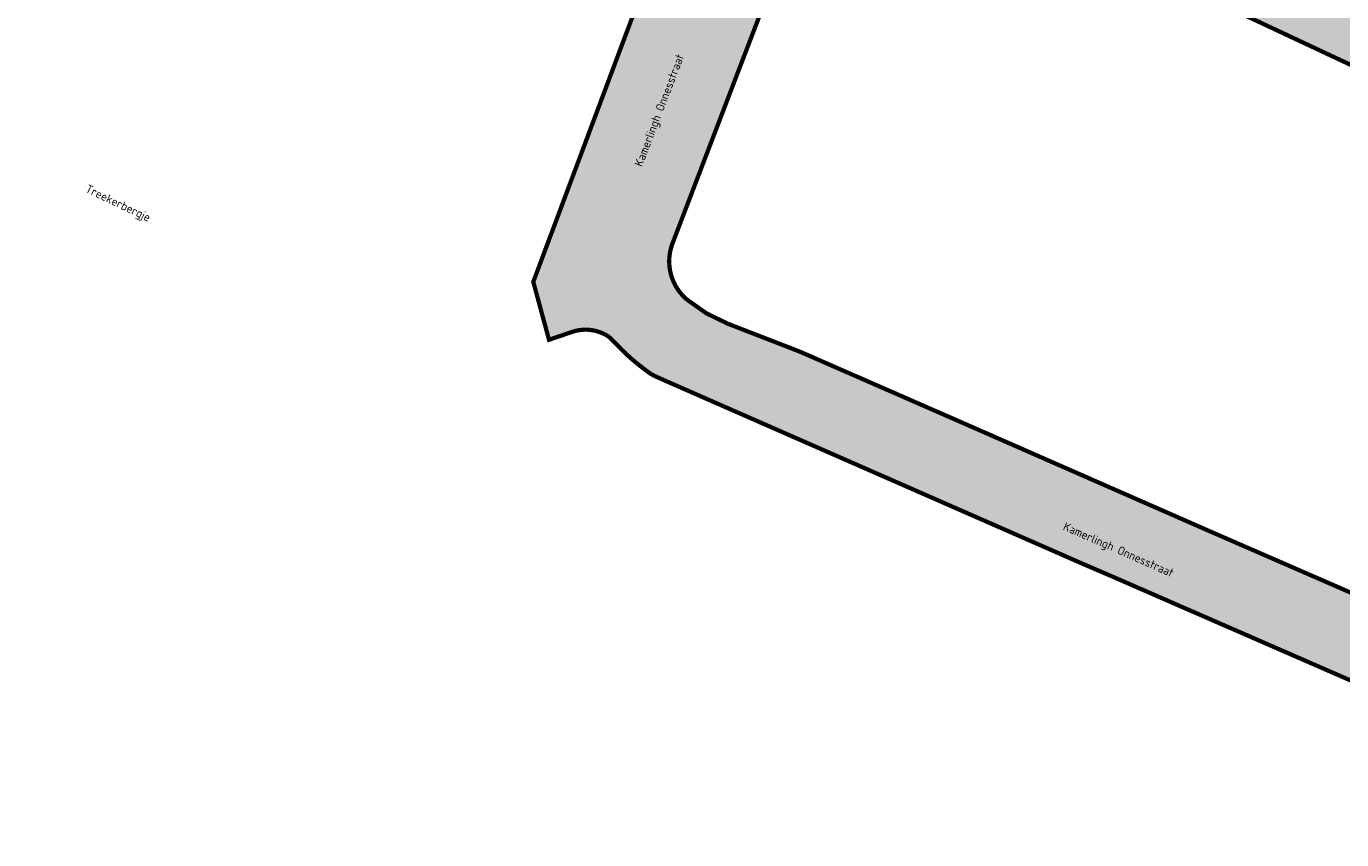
# Model space of a CAD drawing. Header units: metres. Extents: x 154159 to 155375, y 460880 to 461395.
# Tile 3 of 10: x 154377 to 154533, y 460996 to 461092. Entities that reach past the tile are written whole.
import ezdxf

# ---------------------------------------------------------------- set-up
doc = ezdxf.new("R2010")
doc.units = ezdxf.units.M
doc.header["$MEASUREMENT"] = 0
doc.layers.add('B-WE-OG-BEBOUWING_STRAATNAAM-T35', color=10, linetype='Continuous', lineweight=18)
doc.layers.add('N-WE-KG-SYSTEEMGRENS-A', color=253, linetype='Continuous', lineweight=50)
doc.layers.add('N-WE-KG-SYSTEEMGRENS-G', color=7, linetype='Continuous', lineweight=50, true_color=0xeb00b0)
doc.styles.add('NLCS-ISO-M100-T25', font='NLCS-ISO.ttf')

msp = doc.modelspace()

# ---------------------------------------------------------------- hatches: boundary and pattern name
at = {"layer": 'N-WE-KG-SYSTEEMGRENS-A'}
h = msp.add_hatch(color=256, dxfattribs=at)
h.dxf.hatch_style = 1
h.paths.add_polyline_path([(154622.58, 461159.35), (154574.57, 461153.84), (154574.01, 461157.87), (154571.37, 461185.26), (154568.98, 461206.77, -0.271178), (154573.14, 461215.69), (154574.91, 461216.64), (154576.67, 461217.31), (154577.38, 461217.45), (154576.76, 461220.7), (154573.81, 461220.09), (154548.95, 461214.91), (154549.61, 461211.71), (154550.74, 461211.93), (154553.24, 461211.89), (154554.66, 461211.43), (154556.17, 461210.23), (154557.08, 461209.1), (154557.47, 461208.19), (154558.53, 461206.4), (154559.39, 461203.39), (154560.17, 461196.04), (154560.67, 461189.55), (154564.41, 461154.31), (154566.96, 461129.57), (154567.56, 461123.44), (154568.91, 461109.67), (154558.02, 461102.76), (154537.22, 461136.04), (154536.28, 461137.42), (154521.77, 461160.97), (154518.04, 461167.22), (154513.06, 461175.26), (154508.94, 461181.65), (154508.21, 461182.66), (154507.61, 461182.88), (154506.28, 461185.08, -0.061036), (154502.5, 461193.23, -0.414874), (154507.99, 461203.39), (154507.31, 461206.82), (154505.62, 461206.49), (154503.95, 461206.04), (154502.17, 461205.55), (154501.23, 461205.2), (154482.63, 461202.9), (154480.34, 461203.36), (154478.75, 461203.78), (154476.8, 461199.09), (154476.92, 461199.05), (154478.01, 461198.42), (154480.35, 461196.5), (154485.24, 461188.89), (154499.32, 461166.07), (154511.39, 461146.54), (154518.13, 461136.24), (154530.88, 461115.52, -0.221252), (154531.07, 461109.74, -0.05532), (154530.31, 461108.41, -0.354652), (154522.26, 461106.62), (154521.46, 461106.87), (154500.87, 461116.55), (154500.08, 461116.88), (154484.71, 461124.24), (154463.86, 461134.21), (154420.17, 461154.9), (154397.64, 461165.72), (154395.45, 461166.68), (154392.25, 461168.62, -0.282488), (154390.18, 461175.01), (154409.82, 461221.44), (154410.39, 461222.64), (154411.25, 461223.82), (154412.21, 461224.54), (154413.33, 461224.94), (154414.61, 461225.19), (154415.81, 461225.2), (154417.02, 461224.92), (154419.11, 461229.69), (154400.17, 461237.93), (154397.87, 461232.82), (154398.67, 461232.05), (154399.06, 461231.46), (154399.34, 461230.78), (154399.51, 461229.95), (154399.36, 461228.7), (154398.87, 461226.64), (154397.64, 461223.75), (154391.34, 461208.98), (154386.46, 461197.72), (154382.33, 461188.44), (154379.85, 461182.94), (154378.2, 461179.24, 0.379901), (154386.3, 461157.64), (154394.65, 461153.65), (154413.1, 461144.87), (154437.52, 461133.29), (154440.64, 461131.73), (154452.18, 461125.98), (154453.79, 461125.17, -0.042685), (154456.01, 461123.6, -0.198046), (154457.71, 461119.67, -0.064607), (154456.9, 461115.26), (154436.99, 461062.01), (154438.85, 461055.15), (154441.6, 461056.09, -0.234201), (154445.92, 461055.51), (154446.68, 461054.77, 0.036008), (154449.32, 461052.29), (154450.75, 461051.2), (154451.31, 461050.88), (154452.81, 461050.21), (154502.16, 461028.55), (154505.58, 461027.08), (154536.55, 461013.56, 0.136693), (154534.32, 461015.61), (154546.72, 461010.3), (154550.63, 461008.54), (154562.03, 461003.72), (154566.39, 461002.09), (154573.88, 461000.02, 0.059524), (154593.6, 460998.08, 0.005404), (154609.25, 460997.73, -0.017743), (154619.49, 460997.25), (154619.79, 460997.23), (154619.92, 460996.21), (154621.34, 460996.12, 0.036223), (154633.01, 460996.28, 0.123157), (154643.86, 460999.99), (154672.52, 461016.22, -0.506453), (154675.13, 461015.41), (154675.23, 461015.05), (154675.77, 461014.05), (154684.7, 461011.44), (154687.61, 461023.01), (154695.57, 461044.83), (154698.05, 461082.62), (154693.22, 461112.02), (154693.13, 461128.73), (154694.87, 461159.93), (154704.69, 461196.02), (154706.71, 461209.21), (154710.74, 461236.54), (154726.19, 461235.52), (154746.49, 461236.79), (154757.35, 461247.1), (154739.06, 461255.44), (154735.86, 461259.89), (154731.86, 461257.28), (154725.97, 461253.77), (154725.21, 461253.38), (154722.55, 461252.07), (154723.47, 461250.19, -0.057377), (154711.77, 461245.94), (154710.81, 461245.56), (154711.18, 461246.36), (154712.68, 461248.44), (154714.76, 461250.02), (154691.66, 461243.89), (154692.35, 461240.42), (154693.92, 461240.64), (154695.35, 461240.23), (154697.36, 461238.94), (154698.23, 461237.47), (154698.43, 461234.9), (154697.61, 461210.08), (154696.76, 461204.56), (154695.1, 461198.16), (154692.08, 461187.7), (154688.32, 461185.86), (154679.54, 461182.27), (154671.08, 461178.64), (154655.3, 461172), (154629.25, 461160.73), (154627.49, 461160.06)])
h.paths.add_polyline_path([(154673.48, 461176.86), (154691.22, 461184.34), (154689.47, 461178.92), (154685.66, 461165.94), (154684.71, 461160.82), (154684.11, 461155.63), (154683.96, 461152.53), (154683.37, 461142.6), (154672.88, 461137.96), (154649.26, 461126.79), (154634.99, 461160.35), (154640.79, 461162.83), (154643.52, 461164), (154656.34, 461169.5), (154658.54, 461170.45), (154671.27, 461175.91)], flags=16)
h.paths.add_polyline_path([(154622.13, 461117.91), (154578.75, 461113.77), (154574.77, 461151.63), (154585.59, 461152.84), (154588.17, 461153.13), (154603.57, 461154.87), (154605.97, 461155.14), (154626.69, 461157.49), (154629.34, 461158.15), (154632.56, 461159.39), (154645.85, 461129.22)], flags=16)
h.paths.add_polyline_path([(154671.24, 461134.63), (154683.29, 461140.3), (154681.82, 461101.73), (154648.02, 461084.15), (154632.25, 461116.28), (154639.58, 461119.69), (154641.75, 461120.72), (154654.23, 461126.62), (154656.55, 461127.57), (154656.49, 461127.69), (154669.06, 461133.61)], flags=16)
h.paths.add_polyline_path([(154619.55, 461073.71), (154582.98, 461074.43), (154582.98, 461074.44), (154582.94, 461074.83), (154579.15, 461111.16), (154589.89, 461112.29), (154592.58, 461112.57), (154607.79, 461114.17), (154610.48, 461114.46), (154629.9, 461116.35), (154644.28, 461086.23)], flags=16)
h.paths.add_polyline_path([(154666.59, 461091.52), (154681.64, 461099.46), (154681.63, 461099.45), (154681.19, 461093.32), (154680.24, 461077.69), (154679.32, 461060.38), (154673.46, 461057.22), (154643.87, 461039.82), (154627.64, 461071), (154635.1, 461074.92), (154637.31, 461076.09), (154649.6, 461082.57), (154652.08, 461083.88), (154664.38, 461090.36)], flags=16)
h.paths.add_polyline_path([(154581.8, 461034.06), (154583.01, 461071.71), (154624.95, 461070.96), (154639.8, 461042.55), (154636.27, 461040.34), (154623.36, 461033.14)], flags=16)
h.paths.add_polyline_path([(154581.07, 461012.91), (154581.72, 461031.78), (154581.72, 461031.78), (154590.21, 461031.53), (154593.01, 461031.45), (154606.74, 461031.03), (154609.54, 461030.96), (154620.9, 461030.63), (154634.9, 461005.61), (154632.72, 461004.93), (154609.69, 461005.68), (154590.02, 461006.13, -0.057093), (154587.05, 461006.53, -0.293931)], flags=16)
h.paths.add_polyline_path([(154664.11, 461049.79), (154679.14, 461058.46), (154679.14, 461058.46), (154678.58, 461052.87), (154677.45, 461031.77), (154677.06, 461030.37), (154676.25, 461028.88), (154675.01, 461027.84), (154637.14, 461006.3), (154625.4, 461027.44), (154633.41, 461032.07), (154635.53, 461033.29), (154647.66, 461040.29), (154649.78, 461041.51), (154662.03, 461048.59)], flags=16)
h.paths.add_polyline_path([(154453.45, 461066.54), (154470.34, 461110.77, -0.386861), (154478.76, 461113.42), (154566.54, 461072.27, -0.30569), (154571.79, 461063.55), (154569.73, 461022.7, -0.372916), (154561.32, 461014.42), (154558.96, 461014.5), (154556.96, 461015.03), (154535.62, 461024.37), (154517.4, 461032.31), (154486.28, 461045.97), (154472.02, 461052.21), (154468.53, 461053.74), (154460, 461057.05), (154457.45, 461058.29), (154455.13, 461059.93, -0.315878)], flags=16)

# ---------------------------------------------------------------- linework, layer by layer
at = {"layer": 'N-WE-KG-SYSTEEMGRENS-G', "const_width": 0.5, "flags": 128}
msp.add_lwpolyline([(154536.55, 461013.56), (154505.58, 461027.08), (154502.16, 461028.55), (154452.81, 461050.21), (154451.31, 461050.88), (154450.75, 461051.2), (154449.32, 461052.29, -0.036008), (154446.68, 461054.77), (154445.92, 461055.51, 0.234201), (154441.6, 461056.09), (154438.85, 461055.15), (154436.99, 461062.01), (154456.9, 461115.26, 0.064607)], format="xyb", dxfattribs=at)
msp.add_lwpolyline([(154453.45, 461066.54), (154470.34, 461110.77, -0.386861), (154478.76, 461113.42), (154566.54, 461072.27, -0.30569), (154571.79, 461063.55), (154569.73, 461022.7, -0.372916), (154561.32, 461014.42), (154558.96, 461014.5), (154556.96, 461015.03), (154535.62, 461024.37), (154517.4, 461032.31), (154486.28, 461045.97), (154472.02, 461052.21), (154468.53, 461053.74), (154460, 461057.05), (154457.45, 461058.29), (154455.13, 461059.93, -0.315878), (154453.45, 461066.54)], format="xyb", close=True, dxfattribs=at)

# ---------------------------------------------------------------- texts
at = {"layer": 'B-WE-OG-BEBOUWING_STRAATNAAM-T35', "char_height": 1, "attachment_point": 5, "style": 'NLCS-ISO-M100-T25'}
for s, insert, rotation in [('Kamerlingh Onnesstraat', (154452.02, 461082.26), 69.2), ('Treekerbergje', (154387.84, 461071.2), 334.5), ('Kamerlingh Onnesstraat', (154506.14, 461030.19), 336.3299)]:
    msp.add_mtext(s, dxfattribs=dict(at, insert=insert, rotation=rotation))

doc.saveas('drawing.dxf')
